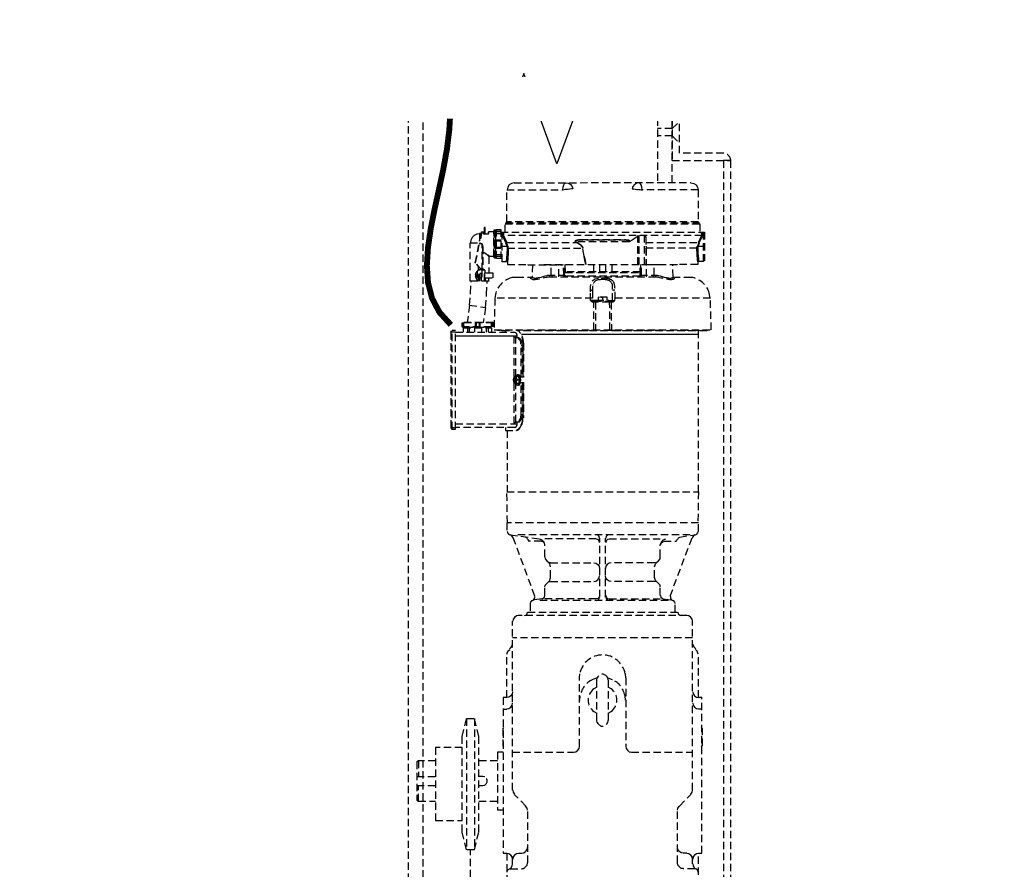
# Model space of a CAD drawing. Header units: inches. Extents: x 0 to 836, y -140 to 53.
# Tile 5 of 10: x 545 to 579, y -101 to -72. Entities that reach past the tile are written whole.
import ezdxf
from ezdxf import colors
from ezdxf.entities.mleader import LeaderData, LeaderLine
from ezdxf.math import Vec2, Vec3

# ---------------------------------------------------------------- set-up
doc = ezdxf.new("R2010")
doc.units = ezdxf.units.IN
doc.header["$MEASUREMENT"] = 0
doc.linetypes.add('HIDDEN', pattern=[0.375, 0.25, -0.125])
for name, color, linetype in [('E-ANNO-TEXT', 2, 'Continuous'), ('G-Anno-Std-Scrn', 250, 'Continuous'), ('G-ANNO-STD-SCRN-HIDD', 250, 'HIDDEN')]:
    doc.layers.add(name, color=color, linetype=linetype)
doc.styles.add('Annotative', font='romans.shx', dxfattribs={"width": 0.8, "height": 0.125})

msp = doc.modelspace()

# ---------------------------------------------------------------- linework, layer by layer
at = {"layer": 'G-Anno-Std-Scrn', "lineweight": -3}
for points in [[(568.862, -74.981), (563.989, -74.981), (563.426, -76.527), (562.301, -73.436), (561.739, -74.981), (556.865, -74.981)], [(562.053, -82.402), (559.968, -82.402)], [(561.972, -82.402), (561.982, -82.412), (561.992, -82.422), (562.002, -82.432), (562.012, -82.443), (562.023, -82.453)], [(562.165, -82.544), (562.155, -82.524), (562.155, -82.514), (562.104, -82.463), (562.094, -82.463), (562.073, -82.453)], [(562.216, -82.331), (568.246, -82.331)]]:
    msp.add_lwpolyline(points, dxfattribs=at)
at = {"layer": 'G-ANNO-STD-SCRN-HIDD', "lineweight": -3}
for p, q in [((567.362, -74.981), (567.362, -76.409)), ((567.362, -75.32), (567.612, -75.07)), ((567.612, -76.159), (567.612, -74.981)), ((567.362, -75.32), (566.863, -75.32)), ((567.363, -75.568), (566.863, -75.568)), ((567.363, -75.568), (567.615, -75.82)), ((569.115, -76.156), (567.612, -76.159)), ((567.362, -76.409), (569.362, -76.409)), ((561.077, -78.85), (561.077, -78.921)), ((560.873, -79.257), (560.772, -79.257)), ((560.894, -79.349), (560.894, -80.142)), ((561.514, -79.328), (561.758, -79.328)), ((568.206, -79.501), (568.206, -79.359)), ((560.975, -80.162), (560.955, -80.162)), ((560.955, -80.518), (561.118, -80.518)), ((562.562, -80.396), (562.592, -80.396)), ((564.779, -81.189), (564.575, -81.189)), ((565.196, -81.189), (565.389, -81.189)), ((565.338, -81.24), (565.236, -81.24)), ((568.663, -81.108), (565.338, -81.108)), ((562.429, -82.209), (562.338, -82.209)), ((562.409, -82.188), (562.409, -82.219)), ((563.548, -82.188), (563.548, -82.219)), ((565.358, -82.188), (565.358, -82.219)), ((568.246, -82.219), (568.246, -87.714)), ((562.206, -83.805), (562.206, -82.687)), ((562.246, -82.687), (562.246, -83.805)), ((562.114, -84.019), (562.033, -84.019))]:
    msp.add_line(p, q, dxfattribs=at)
for points in [[(559.358, -122.74), (558.362, -122.74), (558.362, -74.981)], [(558.86, -107.242), (558.86, -74.981)], [(566.863, -74.981), (566.863, -77.159)], [(567.362, -77.159), (567.362, -74.981)], [(569.362, -102.529), (569.362, -76.409), (569.112, -76.409), (569.112, -102.529)], [(568.246, -77.413), (568.246, -78.504), (561.718, -78.504), (561.718, -77.413), (563.629, -77.413), (563.64, -77.322), (563.66, -77.24), (563.69, -77.189), (563.731, -77.169), (563.812, -77.179), (563.894, -77.23), (563.945, -77.291), (563.975, -77.372), (563.924, -77.372), (563.863, -77.383), (563.792, -77.393), (563.711, -77.403), (563.629, -77.423)], [(561.972, -77.169), (561.88, -77.189), (561.799, -77.24), (561.748, -77.322), (561.728, -77.413)], [(561.972, -77.169), (568.002, -77.159)], [(568.002, -77.169), (568.094, -77.189), (568.175, -77.24), (568.226, -77.322), (568.246, -77.413), (566.335, -77.413), (566.324, -77.322), (566.304, -77.24), (566.273, -77.189), (566.233, -77.169), (566.151, -77.179), (566.07, -77.23), (566.019, -77.291), (565.989, -77.372), (566.04, -77.372), (566.101, -77.383), (566.172, -77.393), (566.253, -77.403), (566.335, -77.423)], [(561.657, -78.85), (561.657, -78.566), (568.307, -78.566), (568.307, -78.85)], [(561.687, -78.545), (561.667, -78.566)], [(561.687, -78.525), (561.707, -78.504)], [(561.687, -78.535), (568.277, -78.535)], [(568.257, -78.504), (568.277, -78.525)], [(568.297, -78.566), (568.277, -78.545)], [(560.782, -78.911), (560.69, -78.921), (560.599, -78.972), (560.538, -79.033), (560.487, -79.125), (560.477, -79.216)], [(560.66, -79.898), (560.64, -79.898), (560.853, -78.85), (560.853, -78.84), (560.924, -78.84)], [(560.863, -78.84), (560.782, -79.257)], [(560.843, -78.901), (560.782, -78.901), (560.782, -79.206)], [(560.894, -79.532), (560.914, -79.542), (560.945, -79.552), (561.006, -79.582), (561.016, -79.593), (561.036, -79.613), (561.057, -79.623), (561.067, -79.633), (561.087, -79.643), (561.097, -79.654), (561.107, -79.654), (561.107, -79.664), (561.118, -79.664), (561.118, -79.674), (561.27, -79.674), (561.27, -78.84), (561.087, -78.84), (561.087, -78.901), (561.077, -78.911)], [(560.924, -78.911), (560.924, -78.84)], [(560.935, -78.85), (560.924, -78.85)], [(560.924, -78.911), (560.935, -78.911)], [(561.087, -78.921), (560.935, -78.921), (560.935, -78.85)], [(560.935, -78.901), (560.945, -78.901)], [(560.945, -78.921), (560.935, -78.911)], [(560.975, -78.921), (560.975, -78.698), (560.945, -78.698), (560.945, -78.921)], [(560.945, -78.728), (560.975, -78.728)], [(561.077, -78.911), (561.067, -78.911), (561.067, -78.921)], [(561.087, -78.85), (561.097, -78.85)], [(561.087, -78.911), (561.097, -78.911)], [(561.27, -78.83), (561.28, -78.83)], [(561.28, -78.789), (561.28, -79.725)], [(561.29, -78.789), (561.301, -78.789)], [(561.321, -79.725), (561.331, -79.725), (561.331, -78.789), (561.321, -78.789)], [(561.351, -78.891), (561.341, -78.891)], [(561.341, -78.901), (561.514, -78.901)], [(561.341, -79.613), (561.341, -78.901)], [(561.514, -79.755), (561.362, -79.755), (561.362, -78.759), (561.514, -78.759), (561.514, -79.827)], [(561.362, -78.769), (561.514, -78.769)], [(561.362, -78.83), (561.514, -78.83)], [(561.514, -78.85), (568.46, -78.85), (568.46, -79.827)], [(561.545, -78.85), (561.545, -79.857), (561.718, -79.857)], [(561.718, -79.206), (561.687, -79.216), (561.575, -78.982), (561.585, -78.85)], [(561.606, -78.85), (561.606, -78.972)], [(568.368, -78.972), (568.358, -78.85)], [(568.389, -78.85), (568.399, -78.982)], [(568.429, -79.857), (568.429, -78.85)], [(561.107, -80.528), (560.467, -80.528), (560.467, -79.216), (560.782, -79.216)], [(560.975, -80.254), (560.975, -80.162), (560.965, -80.152), (560.965, -80.142), (560.853, -80.142), (560.65, -79.898), (560.782, -79.257)], [(560.873, -80.152), (560.873, -79.257), (560.884, -79.318), (560.884, -80.142)], [(561.362, -79.115), (561.514, -79.115)], [(561.362, -79.145), (561.514, -79.145)], [(568.379, -78.972), (561.596, -78.972), (561.585, -78.982), (561.575, -78.982)], [(561.606, -78.972), (561.718, -79.206), (564.097, -79.206), (564.077, -79.196), (564.057, -79.176), (564.046, -79.176), (564.046, -79.145), (564.057, -79.145), (564.067, -79.135)], [(561.606, -78.982), (561.616, -78.982)], [(561.728, -79.328), (561.687, -79.227)], [(561.748, -79.328), (561.707, -79.206)], [(565.806, -79.125), (564.168, -79.125), (564.138, -79.135), (564.087, -79.135), (564.067, -79.145), (564.057, -79.155), (564.057, -79.166), (564.067, -79.176), (564.077, -79.176), (564.087, -79.186), (564.077, -79.196)], [(565.907, -79.176), (565.887, -79.186), (564.087, -79.186), (564.107, -79.196), (564.229, -79.277), (564.26, -79.308), (564.27, -79.318), (564.28, -79.328), (564.301, -79.369), (564.311, -79.379), (564.311, -79.399)], [(564.29, -79.349), (564.28, -79.338), (564.26, -79.328), (564.25, -79.308), (564.097, -79.206), (564.107, -79.196)], [(564.229, -79.104), (565.765, -79.104), (565.796, -79.115), (565.867, -79.115), (565.877, -79.125), (565.897, -79.125), (565.907, -79.135), (565.918, -79.135), (565.918, -79.145), (565.928, -79.145), (565.928, -79.166), (565.918, -79.176)], [(564.27, -79.104), (564.27, -79.115)], [(565.694, -79.115), (565.694, -79.104)], [(565.806, -79.125), (565.836, -79.135), (565.887, -79.135), (565.897, -79.145), (565.907, -79.145), (565.918, -79.155), (565.918, -79.166), (565.907, -79.176)], [(565.918, -79.176), (565.897, -79.176), (565.887, -79.186)], [(566.192, -79.959), (566.192, -78.982), (566.131, -79.033), (566.06, -79.084), (565.989, -79.125), (565.918, -79.176)], [(566.192, -78.982), (566.202, -78.972)], [(566.223, -78.972), (566.223, -79.959)], [(566.416, -79.959), (566.416, -78.972)], [(566.426, -78.972), (566.426, -78.982), (566.436, -78.982), (566.446, -78.993), (566.446, -79.013), (566.457, -79.023), (566.457, -79.959)], [(566.457, -79.206), (568.257, -79.206), (568.368, -78.972)], [(568.267, -79.206), (568.226, -79.328)], [(568.246, -79.328), (568.287, -79.227)], [(568.257, -79.206), (568.277, -79.216), (568.399, -78.982), (568.389, -78.982), (568.379, -78.972)], [(568.368, -78.982), (568.379, -78.982)], [(560.884, -79.318), (560.894, -79.349)], [(560.884, -79.532), (560.904, -79.532)], [(560.894, -79.379), (560.904, -79.379)], [(561.341, -79.613), (561.514, -79.613)], [(561.341, -79.623), (561.351, -79.623)], [(561.362, -79.369), (561.514, -79.369)], [(561.362, -79.399), (561.514, -79.399)], [(561.728, -79.328), (561.728, -79.369), (561.738, -79.399), (564.321, -79.399)], [(561.758, -79.399), (561.758, -79.328)], [(561.758, -79.399), (561.768, -79.45), (561.758, -79.501)], [(564.311, -79.399), (564.301, -79.379), (564.301, -79.369)], [(564.412, -79.959), (564.382, -79.816), (564.362, -79.674), (564.311, -79.399)], [(566.457, -79.318), (566.467, -79.349), (566.477, -79.399)], [(568.206, -79.399), (566.477, -79.399), (566.477, -79.959)], [(568.206, -79.359), (568.216, -79.328), (568.46, -79.328)], [(568.246, -79.328), (568.236, -79.369), (568.236, -79.399), (568.216, -79.399)], [(560.853, -80.518), (560.853, -80.142), (560.65, -79.908), (560.65, -79.898)], [(561.118, -79.674), (561.107, -79.684), (561.107, -80.254)], [(561.27, -79.684), (561.28, -79.684)], [(561.29, -79.725), (561.301, -79.725)], [(561.362, -79.674), (561.514, -79.674)], [(561.362, -79.745), (561.514, -79.745)], [(561.524, -79.827), (561.545, -79.847)], [(561.707, -79.857), (561.707, -79.837)], [(561.718, -79.725), (561.718, -79.694), (561.728, -79.654)], [(561.738, -79.877), (561.728, -79.877), (561.728, -79.867), (561.718, -79.867), (561.718, -79.857)], [(561.748, -79.745), (561.748, -79.806), (561.738, -79.816), (561.738, -79.959), (562.429, -79.959), (562.429, -79.969), (563.64, -79.969), (563.64, -79.959)], [(562.592, -79.969), (562.582, -80.376)], [(562.979, -79.969), (562.979, -79.959), (566.996, -79.959)], [(563.233, -80.325), (563.223, -79.969)], [(563.385, -79.969), (563.385, -79.959)], [(563.497, -80.376), (563.487, -80.366), (563.487, -79.969)], [(563.701, -80.376), (563.67, -80.366), (563.66, -80.325), (563.65, -79.959)], [(563.69, -80.325), (563.68, -79.959)], [(563.701, -79.959), (563.711, -80.325)], [(564.362, -79.674), (564.392, -79.816), (564.412, -79.959)], [(564.677, -79.959), (564.677, -80.203)], [(564.89, -80.203), (564.89, -79.959)], [(565.084, -79.959), (565.084, -80.203)], [(565.297, -79.959), (565.297, -80.203)], [(566.263, -80.325), (566.273, -79.959)], [(566.273, -80.376), (566.304, -80.366), (566.314, -80.325), (566.314, -79.959)], [(566.284, -79.959), (566.284, -80.325)], [(568.236, -79.867), (568.236, -79.959), (567.535, -79.959), (567.535, -79.969), (566.335, -79.969), (566.335, -79.959)], [(566.477, -80.376), (566.487, -80.366), (566.487, -79.969)], [(566.589, -79.969), (566.589, -79.959)], [(566.741, -80.325), (566.751, -79.969)], [(566.996, -79.959), (566.996, -79.969)], [(567.392, -80.376), (567.382, -79.969)], [(568.226, -79.796), (568.226, -79.745)], [(568.429, -79.857), (568.257, -79.857), (568.236, -79.877)], [(568.246, -79.664), (568.246, -79.694), (568.257, -79.725), (568.257, -79.816), (568.267, -79.827), (568.267, -79.857)], [(568.429, -79.847), (568.45, -79.827)], [(560.701, -80.182), (560.66, -80.243), (560.64, -80.315), (560.69, -80.315), (560.69, -80.366), (560.64, -80.366), (560.701, -80.488)], [(560.751, -80.172), (560.701, -80.172), (560.701, -80.498), (560.751, -80.498)], [(560.751, -80.528), (560.751, -80.03)], [(560.751, -80.132), (560.843, -80.132)], [(560.792, -80.528), (560.792, -80.152), (560.751, -80.152)], [(560.792, -80.254), (560.853, -80.254)], [(560.863, -80.142), (560.863, -80.528)], [(560.955, -80.528), (560.955, -80.152), (560.863, -80.152)], [(560.863, -80.162), (560.873, -80.162)], [(560.965, -80.518), (560.965, -80.162)], [(560.965, -80.416), (561.25, -80.416), (561.25, -80.254), (560.965, -80.254)], [(566.263, -80.203), (563.711, -80.203)], [(563.711, -80.233), (566.263, -80.233)], [(560.447, -81.344), (560.477, -80.935), (560.497, -80.528)], [(560.792, -80.416), (560.853, -80.416)], [(560.863, -80.518), (560.873, -80.518)], [(560.975, -80.416), (560.975, -80.518)], [(560.985, -81.423), (561.026, -80.976), (561.046, -80.528)], [(561.107, -80.518), (561.107, -80.416)], [(562.043, -80.396), (561.901, -80.406)], [(562.043, -80.386), (562.582, -80.386)], [(562.562, -80.457), (562.551, -80.447), (562.541, -80.447), (562.541, -80.416), (562.562, -80.396)], [(562.582, -80.376), (562.592, -80.376)], [(562.582, -80.396), (562.582, -80.376)], [(562.582, -80.386), (562.592, -80.396), (562.592, -80.406), (562.602, -80.406), (562.612, -80.416), (562.633, -80.416), (562.653, -80.427), (562.714, -80.427)], [(562.704, -80.427), (562.724, -80.416), (562.775, -80.416), (562.796, -80.406), (562.836, -80.396), (562.887, -80.386), (562.989, -80.355), (563.029, -80.345), (563.08, -80.335), (563.101, -80.335), (563.121, -80.325), (563.711, -80.325)], [(563.162, -80.325), (563.172, -80.366), (563.202, -80.376)], [(566.802, -80.386), (563.202, -80.386)], [(563.243, -80.325), (563.253, -80.366), (563.294, -80.376)], [(563.731, -80.376), (563.701, -80.366), (563.69, -80.325)], [(563.711, -80.325), (563.711, -80.345), (563.721, -80.355), (563.731, -80.366), (563.741, -80.376), (563.751, -80.376), (563.762, -80.386)], [(566.253, -80.355), (563.721, -80.355)], [(564.677, -80.599), (564.687, -80.599)], [(565.033, -80.467), (564.941, -80.467), (564.901, -80.477)], [(564.931, -80.416), (565.094, -80.416)], [(565.206, -80.437), (565.216, -80.437)], [(565.328, -81.189), (565.328, -80.691), (565.318, -80.65), (565.318, -80.64), (565.307, -80.62), (565.297, -80.61), (565.297, -80.589), (565.287, -80.579), (565.277, -80.559), (565.267, -80.549), (565.257, -80.538), (565.236, -80.528)], [(565.297, -80.599), (565.307, -80.599)], [(565.318, -80.498), (565.328, -80.508), (565.338, -80.528)], [(566.212, -80.386), (566.223, -80.376), (566.233, -80.376), (566.253, -80.355), (566.253, -80.345), (566.263, -80.335), (566.263, -80.325), (566.853, -80.325)], [(566.233, -80.376), (566.263, -80.366), (566.273, -80.325)], [(566.68, -80.376), (566.721, -80.366), (566.731, -80.325)], [(566.772, -80.376), (566.802, -80.366), (566.812, -80.325)], [(566.853, -80.325), (566.873, -80.335), (566.894, -80.335), (566.945, -80.345), (566.985, -80.355), (567.087, -80.386), (567.128, -80.396), (567.179, -80.406), (567.199, -80.416), (567.24, -80.416), (567.26, -80.427), (567.321, -80.427), (567.331, -80.416), (567.372, -80.416)], [(567.362, -80.416), (567.382, -80.396), (567.382, -80.386), (567.921, -80.386)], [(567.392, -80.376), (567.392, -80.396)], [(567.392, -80.396), (567.412, -80.396), (567.423, -80.406), (567.423, -80.416), (567.433, -80.416), (567.433, -80.447), (567.423, -80.447), (567.412, -80.457)], [(568.063, -80.406), (567.921, -80.396)], [(561.331, -80.976), (561.311, -81.118)], [(564.626, -80.854), (564.606, -80.833), (564.565, -80.833)], [(564.687, -82.188), (564.687, -81.24), (564.636, -81.24), (564.626, -81.23), (564.616, -81.23), (564.575, -81.189), (564.575, -80.894)], [(564.585, -80.65), (564.596, -80.65)], [(564.636, -80.803), (564.636, -80.854), (564.646, -81.189)], [(564.657, -80.65), (564.667, -80.65)], [(565.318, -80.65), (565.328, -80.65)], [(565.399, -80.833), (565.358, -80.833), (565.338, -80.854)], [(565.389, -80.65), (565.399, -80.65)], [(565.399, -80.894), (565.399, -81.108)], [(568.653, -81.118), (568.633, -80.976)], [(564.636, -81.108), (561.311, -81.108), (561.28, -82.188), (568.694, -82.188), (568.663, -81.108)], [(564.606, -81.189), (564.646, -81.21), (564.697, -81.21)], [(564.657, -81.179), (564.677, -81.199)], [(564.667, -81.22), (564.667, -81.24)], [(565.226, -81.24), (564.697, -81.24), (564.697, -81.22)], [(564.738, -81.24), (564.738, -82.188)], [(564.758, -81.22), (564.748, -81.24)], [(564.779, -81.21), (564.779, -81.179), (565.196, -81.179), (565.196, -81.21)], [(565.145, -81.179), (565.145, -81.067), (564.829, -81.067), (564.829, -81.179)], [(564.829, -81.088), (564.84, -81.077), (564.85, -81.077), (564.87, -81.067)], [(564.941, -81.067), (564.962, -81.077), (564.972, -81.077), (564.982, -81.088)], [(565.023, -81.067), (565.002, -81.077), (564.992, -81.077), (564.982, -81.088), (564.982, -81.179)], [(565.145, -81.088), (565.135, -81.077), (565.124, -81.077), (565.104, -81.067)], [(565.226, -81.24), (565.216, -81.22)], [(565.236, -82.188), (565.226, -81.24)], [(565.277, -81.21), (565.328, -81.21), (565.368, -81.189)], [(565.277, -81.22), (565.277, -81.24)], [(565.277, -81.24), (565.287, -82.188)], [(565.297, -81.199), (565.318, -81.179)], [(565.307, -81.24), (565.307, -81.22)], [(565.399, -81.108), (565.389, -81.189), (565.379, -81.21), (565.358, -81.23), (565.348, -81.23), (565.338, -81.24)], [(560.447, -81.344), (560.385, -81.799), (560.365, -81.924)], [(560.447, -81.344), (560.985, -81.423)], [(560.985, -81.423), (560.913, -81.934)], [(561.26, -81.944), (560.182, -81.944), (560.182, -82.077), (561.26, -82.077), (561.26, -81.944)], [(560.192, -82.087), (561.25, -82.087), (561.25, -81.934), (560.192, -81.934)], [(560.192, -81.944), (560.192, -82.077)], [(560.202, -81.934), (560.202, -82.087)], [(560.233, -81.934), (560.233, -82.087)], [(560.243, -81.944), (560.243, -82.077)], [(560.65, -82.077), (560.65, -81.944)], [(560.66, -81.944), (560.66, -82.077)], [(560.67, -81.944), (560.67, -82.077)], [(560.782, -82.077), (560.782, -81.944)], [(560.792, -81.944), (560.792, -82.077)], [(560.924, -81.924), (560.935, -81.924)], [(561.199, -82.077), (561.199, -81.944)], [(561.209, -82.087), (561.209, -81.934)], [(559.806, -85.524), (559.816, -85.565), (559.857, -85.575), (559.968, -85.575), (559.968, -82.209), (559.857, -82.209)], [(559.867, -82.27), (559.806, -82.27), (559.816, -82.229), (559.857, -82.219)], [(559.806, -82.27), (559.806, -85.524), (559.867, -85.524)], [(559.857, -85.575), (559.857, -82.209)], [(559.857, -82.26), (559.968, -82.26)], [(559.968, -82.27), (562.002, -82.27), (562.002, -82.28), (562.023, -82.28), (562.023, -82.29), (562.033, -82.3), (562.033, -82.31), (562.043, -82.31), (562.043, -82.341), (562.053, -82.351), (562.053, -82.412), (562.063, -82.422), (562.063, -82.443), (562.073, -82.443), (562.084, -82.453)], [(560.243, -82.27), (560.243, -82.117), (561.199, -82.117), (561.199, -82.27)], [(560.304, -82.097), (561.138, -82.097), (561.138, -82.117)], [(560.314, -82.117), (560.314, -82.097)], [(560.375, -82.117), (560.375, -82.27)], [(560.426, -82.117), (560.426, -82.27)], [(560.609, -82.117), (560.609, -82.27)], [(560.853, -82.117), (560.853, -82.27)], [(561.016, -82.117), (561.016, -82.27)], [(561.077, -82.117), (561.077, -82.27)], [(561.148, -82.097), (561.158, -82.097)], [(561.799, -82.219), (561.423, -82.219), (561.423, -82.188)], [(561.453, -82.188), (561.453, -82.219)], [(561.524, -82.188), (561.524, -82.219)], [(561.535, -82.219), (561.535, -82.188)], [(561.575, -82.188), (561.575, -82.219)], [(561.667, -82.27), (561.667, -82.219)], [(561.789, -82.219), (561.789, -82.188)], [(561.799, -82.209), (561.809, -82.209)], [(568.541, -82.188), (568.541, -82.219), (562.073, -82.219), (562.073, -82.188)], [(562.124, -82.229), (562.104, -82.219), (562.104, -82.188)], [(562.145, -82.188), (562.145, -82.219)], [(562.196, -82.3), (562.185, -82.29)], [(562.328, -82.219), (562.328, -82.188)], [(562.44, -82.188), (562.429, -82.209)], [(562.429, -82.188), (562.429, -82.209)], [(563.273, -82.209), (562.958, -82.209), (562.948, -82.188)], [(562.958, -82.209), (562.958, -82.188)], [(563.273, -82.219), (563.273, -82.188)], [(563.284, -82.188), (563.284, -82.219)], [(563.324, -82.219), (563.324, -82.188)], [(563.365, -82.188), (563.365, -82.219)], [(563.477, -82.219), (563.477, -82.188)], [(563.487, -82.209), (564.616, -82.209)], [(564.616, -82.219), (564.616, -82.188)], [(564.616, -82.199), (564.779, -82.199)], [(564.789, -82.219), (564.789, -82.188)], [(565.185, -82.219), (565.185, -82.188)], [(565.196, -82.199), (565.358, -82.199)], [(565.358, -82.209), (566.416, -82.209)], [(566.416, -82.219), (566.416, -82.188)], [(566.426, -82.209), (566.487, -82.209)], [(566.497, -82.188), (566.497, -82.219)], [(566.599, -82.219), (566.599, -82.188)], [(566.64, -82.188), (566.64, -82.219)], [(566.69, -82.219), (566.68, -82.188)], [(567.026, -82.188), (567.026, -82.199), (567.016, -82.209), (566.701, -82.209)], [(566.701, -82.188), (566.701, -82.219)], [(567.016, -82.209), (567.016, -82.188)], [(567.555, -82.209), (567.535, -82.209), (567.535, -82.188)], [(567.545, -82.209), (567.535, -82.199)], [(567.555, -82.219), (567.555, -82.188)], [(567.565, -82.209), (567.636, -82.209)], [(567.636, -82.188), (567.646, -82.199), (567.646, -82.219)], [(567.819, -82.219), (567.819, -82.188)], [(567.87, -82.188), (567.87, -82.219)], [(567.89, -82.219), (567.89, -82.188)], [(567.901, -82.188), (567.901, -82.219)], [(567.901, -82.209), (568.104, -82.209)], [(568.104, -82.219), (568.104, -82.188)], [(568.114, -82.209), (568.175, -82.209)], [(568.175, -82.188), (568.175, -82.199), (568.185, -82.199), (568.185, -82.219)], [(568.399, -82.219), (568.399, -82.188)], [(568.429, -82.188), (568.44, -82.219)], [(568.45, -82.219), (568.45, -82.188)], [(568.521, -82.219), (568.521, -82.188)], [(561.962, -83.775), (561.962, -82.402)], [(562.165, -85.3), (562.155, -85.321), (562.145, -85.321), (562.135, -85.331), (562.033, -85.331), (562.023, -85.341), (562.023, -84.019), (562.053, -84.06), (562.084, -84.07), (562.114, -84.06), (562.145, -84.019), (562.165, -83.897), (562.145, -83.775), (562.114, -83.734), (562.084, -83.724), (562.053, -83.734), (562.023, -83.775), (562.023, -82.453), (562.114, -82.453)], [(562.287, -82.636), (562.287, -83.805), (562.185, -83.805)], [(562.206, -82.687), (562.196, -82.656)], [(562.206, -82.707), (562.246, -82.707)], [(562.277, -83.805), (562.277, -82.677), (562.287, -82.677)], [(562.043, -83.775), (562.043, -83.785), (562.033, -83.805), (562.043, -83.816), (562.043, -83.846), (562.053, -83.866), (562.063, -83.877), (562.073, -83.897), (562.155, -83.897), (562.114, -83.775), (561.972, -83.775), (561.951, -83.795)], [(562.012, -83.805), (561.992, -83.795), (561.972, -83.816), (561.951, -83.866), (561.951, -83.927), (561.972, -83.978), (561.992, -83.999), (562.012, -83.978)], [(561.951, -83.877), (562.043, -83.877)], [(561.992, -83.917), (562.043, -83.907), (561.951, -83.917)], [(562.002, -83.999), (561.992, -83.999), (561.992, -83.917), (561.951, -83.917)], [(561.972, -84.019), (561.962, -84.009), (561.951, -83.999)], [(561.992, -83.877), (561.992, -83.795), (562.002, -83.795)], [(562.012, -83.795), (562.012, -83.877)], [(562.043, -83.917), (562.012, -83.917), (562.012, -83.999)], [(562.043, -84.019), (562.043, -83.999), (562.033, -83.988), (562.043, -83.968), (562.043, -83.948), (562.053, -83.927), (562.063, -83.917), (562.073, -83.897)], [(562.033, -85.616), (562.043, -85.605), (562.053, -85.605), (562.063, -85.595), (562.084, -85.595), (562.175, -85.504), (562.185, -85.483), (562.196, -85.473), (562.206, -85.453), (562.206, -85.432), (562.246, -85.351), (562.257, -85.31), (562.267, -85.26), (562.267, -85.209), (562.277, -85.168), (562.277, -83.988)], [(562.084, -84.07), (562.114, -84.07), (562.145, -84.06), (562.175, -84.019), (562.185, -83.968), (562.196, -83.897), (562.185, -83.826), (562.175, -83.775), (562.145, -83.734), (562.114, -83.724), (562.084, -83.724)], [(562.155, -83.897), (562.114, -84.019)], [(562.185, -83.988), (562.287, -83.988), (562.287, -85.188)], [(562.246, -83.988), (562.246, -85.087), (562.206, -85.087), (562.206, -83.988)], [(561.962, -85.392), (561.962, -84.019)], [(562.084, -85.331), (562.084, -85.341), (562.073, -85.341), (562.063, -85.351), (562.063, -85.371), (562.053, -85.382), (562.053, -85.443), (562.043, -85.453), (562.043, -85.473), (562.033, -85.483), (562.033, -85.494), (562.012, -85.514), (562.002, -85.514), (561.992, -85.524), (559.968, -85.524)], [(562.023, -85.341), (562.012, -85.351), (562.002, -85.351), (561.992, -85.371), (561.982, -85.382), (561.972, -85.382), (561.972, -85.392)], [(562.094, -85.331), (562.104, -85.321), (562.114, -85.321), (562.124, -85.3), (562.135, -85.29), (562.155, -85.28), (562.155, -85.26)], [(562.287, -85.117), (562.277, -85.117)], [(559.968, -85.534), (559.857, -85.534)], [(559.968, -85.392), (562.053, -85.392)], [(561.667, -85.524), (561.667, -85.616), (562.063, -85.616), (562.073, -85.605), (562.094, -85.605), (562.114, -85.585), (562.124, -85.585), (562.155, -85.555), (562.175, -85.514)], [(561.728, -85.616), (561.728, -87.714)], [(561.738, -88.769), (561.718, -87.714), (568.257, -87.714), (568.236, -88.769)], [(568.257, -89.064), (568.257, -88.769), (561.718, -88.769), (561.718, -89.064)], [(561.728, -89.064), (561.738, -89.115), (561.779, -89.156), (561.819, -89.176), (561.829, -89.176), (562.846, -89.319)], [(561.931, -89.278), (561.89, -89.217), (561.84, -89.186)], [(562.673, -91.274), (561.931, -89.268)], [(567.972, -89.176), (562.002, -89.176)], [(562.419, -89.329), (562.399, -89.278), (562.358, -89.258)], [(562.429, -89.339), (562.429, -89.329)], [(562.44, -89.339), (562.45, -89.38), (562.49, -89.39)], [(563.009, -89.522), (562.989, -89.43), (562.928, -89.359), (562.846, -89.329)], [(564.768, -89.319), (563.009, -89.319)], [(564.88, -89.298), (564.87, -89.237), (564.829, -89.197), (564.768, -89.186)], [(564.88, -89.441), (564.87, -89.38), (564.829, -89.339), (564.768, -89.329)], [(564.89, -91.304), (564.89, -89.298)], [(565.084, -91.304), (565.084, -89.298)], [(565.206, -89.186), (565.155, -89.197), (565.104, -89.237), (565.094, -89.298)], [(565.206, -89.329), (565.155, -89.339), (565.104, -89.38), (565.094, -89.441)], [(565.206, -89.319), (566.955, -89.319)], [(567.128, -89.329), (567.046, -89.359), (566.985, -89.43), (566.965, -89.522), (566.975, -89.461), (567.026, -89.42), (567.077, -89.41)], [(567.29, -91.274), (568.043, -89.268)], [(567.484, -89.39), (567.524, -89.38), (567.535, -89.339)], [(567.545, -89.339), (567.545, -89.329)], [(567.555, -89.329), (567.575, -89.278), (567.616, -89.258), (568.135, -89.176), (568.155, -89.176), (568.196, -89.156), (568.236, -89.115), (568.246, -89.064)], [(568.135, -89.186), (568.084, -89.217), (568.043, -89.278)], [(562.897, -89.4), (562.49, -89.4)], [(563.009, -89.93), (563.009, -89.522), (562.999, -89.461), (562.958, -89.42), (562.897, -89.41)], [(566.762, -90.123), (566.833, -90.113), (566.894, -90.062), (566.945, -90.001), (566.955, -89.93), (566.955, -89.522)], [(567.077, -89.4), (567.484, -89.4)], [(563.019, -89.93), (563.029, -90.001), (563.08, -90.062), (563.141, -90.113), (563.212, -90.123)], [(563.111, -90.806), (563.182, -90.735), (563.212, -90.633), (563.212, -90.276), (563.182, -90.174), (563.111, -90.103)], [(563.212, -90.133), (564.687, -90.133), (564.758, -90.144), (564.819, -90.194), (564.87, -90.255), (564.88, -90.327)], [(566.762, -90.133), (565.277, -90.133), (565.206, -90.144), (565.145, -90.194), (565.094, -90.255), (565.084, -90.327)], [(566.863, -90.806), (566.792, -90.735), (566.762, -90.633), (566.762, -90.276), (566.792, -90.174), (566.863, -90.103)], [(563.019, -90.969), (563.029, -90.898), (563.08, -90.837), (563.141, -90.786), (563.212, -90.775), (564.687, -90.775), (564.758, -90.765), (564.819, -90.714), (564.87, -90.653), (564.88, -90.582)], [(566.955, -91.253), (566.955, -90.969), (566.945, -90.898), (566.894, -90.837), (566.833, -90.786), (566.762, -90.775), (565.277, -90.775), (565.206, -90.765), (565.145, -90.714), (565.094, -90.653), (565.084, -90.582)], [(562.918, -91.365), (562.958, -91.345), (562.999, -91.304), (563.009, -91.253), (563.009, -90.969)], [(562.592, -91.416), (562.643, -91.386), (562.673, -91.335), (562.673, -91.284)], [(562.907, -91.365), (562.612, -91.406)], [(564.88, -91.253), (564.87, -91.304), (564.829, -91.355), (564.768, -91.365), (563.009, -91.365)], [(564.768, -91.416), (564.829, -91.406), (564.87, -91.355), (564.88, -91.304)], [(565.094, -91.253), (565.104, -91.304), (565.155, -91.355), (565.206, -91.365), (566.955, -91.365)], [(565.094, -91.304), (565.104, -91.355), (565.155, -91.406), (565.206, -91.416)], [(566.965, -91.253), (566.975, -91.304), (567.016, -91.345), (567.057, -91.365), (567.362, -91.406)], [(567.301, -91.284), (567.301, -91.335), (567.331, -91.386), (567.382, -91.416)], [(562.602, -91.416), (562.562, -91.437), (562.521, -91.477), (562.511, -91.528), (562.511, -91.823)], [(567.219, -91.416), (562.755, -91.416)], [(567.463, -91.823), (567.463, -91.528), (567.453, -91.477), (567.412, -91.437), (567.372, -91.416)], [(567.992, -98.026), (568.043, -97.965), (568.053, -97.894), (568.053, -92.128), (568.043, -92.057), (567.992, -91.996), (567.931, -91.945), (567.86, -91.935), (562.114, -91.935), (562.043, -91.945), (561.982, -91.996), (561.931, -92.057), (561.921, -92.128)], [(562.307, -91.935), (562.368, -91.925), (562.409, -91.874), (562.419, -91.823)], [(562.429, -91.823), (567.545, -91.823)], [(567.555, -91.823), (567.565, -91.874), (567.616, -91.925), (567.667, -91.935)], [(561.911, -97.894), (561.911, -92.128)], [(568.053, -92.695), (561.911, -92.695)], [(561.819, -93.074), (561.88, -93.003), (561.911, -92.911)], [(568.063, -92.911), (568.094, -93.003), (568.165, -93.074)], [(561.911, -94.538), (561.901, -94.609), (561.85, -94.67), (561.789, -94.721), (561.718, -94.731), (561.718, -93.257), (561.748, -93.155), (561.819, -93.094)], [(568.063, -94.538), (568.073, -94.609), (568.124, -94.67), (568.185, -94.721), (568.257, -94.731), (568.257, -93.257)], [(568.246, -93.257), (568.216, -93.155), (568.155, -93.094)], [(564.799, -95.586), (564.789, -95.514), (564.789, -94.131), (564.799, -94.06), (564.657, -94.111)], [(565.175, -94.131), (565.165, -94.06), (565.307, -94.111)], [(565.775, -94.06), (565.775, -96.399), (565.785, -96.47), (565.836, -96.531), (565.897, -96.582), (565.968, -96.592), (568.053, -96.592)], [(564.789, -94.375), (564.687, -94.436)], [(565.277, -94.436), (565.175, -94.375)], [(565.185, -95.514), (565.185, -94.131)], [(561.718, -94.731), (561.596, -94.731), (561.596, -100.04), (561.718, -100.04), (561.718, -101.525), (568.257, -101.525), (568.257, -100.04), (568.368, -100.04), (568.368, -94.731), (568.257, -94.731)], [(564.209, -94.67), (564.199, -94.823)], [(565.765, -94.823), (565.755, -94.67)], [(561.718, -95.118), (561.789, -95.108), (561.85, -95.057), (561.901, -94.996), (561.911, -94.925)], [(568.063, -94.925), (568.073, -94.996), (568.124, -95.057), (568.185, -95.108), (568.257, -95.118)], [(561.596, -95.128), (561.718, -95.128)], [(564.687, -95.209), (564.789, -95.27)], [(565.175, -95.27), (565.277, -95.209)], [(568.368, -95.128), (568.257, -95.128)], [(560.609, -99.928), (560.345, -99.928), (560.192, -99.308), (560.192, -96.064), (560.345, -95.443), (560.609, -95.443), (560.609, -99.928), (560.762, -99.308), (560.762, -96.064), (560.609, -95.443)], [(560.345, -95.443), (560.345, -99.928)], [(561.606, -95.759), (561.575, -95.789), (561.575, -96.379), (561.606, -96.409)], [(565.165, -95.586), (565.175, -95.514)], [(568.389, -95.789), (568.358, -95.759)], [(568.399, -96.379), (568.399, -95.789)], [(560.192, -96.44), (559.287, -96.44), (559.287, -98.931), (560.192, -98.931)], [(568.358, -96.409), (568.389, -96.379)], [(561.596, -96.592), (561.402, -96.592), (561.402, -98.565), (561.596, -98.565)], [(559.287, -96.887), (558.707, -96.887), (558.646, -96.928), (558.646, -98.23), (558.707, -98.27), (559.287, -98.27)], [(558.707, -96.887), (558.707, -97.426)], [(561.402, -96.887), (560.762, -96.887)], [(558.646, -97.426), (559.287, -97.426)], [(560.965, -97.437), (560.894, -97.426), (560.762, -97.426)], [(558.646, -97.731), (559.287, -97.731)], [(558.707, -98.27), (558.707, -97.731)], [(560.762, -97.731), (560.894, -97.731), (560.965, -97.721)], [(561.921, -97.894), (561.931, -97.965), (561.982, -98.026)], [(562.368, -98.433), (561.972, -98.037)], [(567.606, -98.433), (568.002, -98.037)], [(560.762, -98.27), (561.402, -98.27)], [(562.419, -98.575), (562.409, -98.504), (562.358, -98.443)], [(567.738, -100.569), (567.667, -100.559), (567.606, -100.508), (567.555, -100.447), (567.545, -100.375), (567.545, -98.575), (567.555, -98.504), (567.606, -98.443)], [(562.429, -100.375), (562.429, -98.575)], [(560.487, -104.984), (560.477, -99.928)], [(561.789, -100.589), (561.85, -100.548), (561.901, -100.477), (561.911, -100.406), (561.911, -100.243), (561.901, -100.172), (561.85, -100.111), (561.789, -100.06), (561.718, -100.05)], [(562.114, -100.05), (562.043, -100.06), (561.982, -100.111), (561.931, -100.172), (561.921, -100.243)], [(562.114, -100.04), (562.226, -100.04), (562.297, -100.03), (562.358, -99.979), (562.409, -99.918), (562.419, -99.847)], [(567.86, -100.04), (567.738, -100.04), (567.667, -100.03), (567.606, -99.979), (567.555, -99.918), (567.545, -99.847)], [(568.053, -100.406), (568.053, -100.243), (568.043, -100.172), (567.992, -100.111), (567.931, -100.06), (567.86, -100.05)], [(568.257, -100.05), (568.185, -100.06), (568.124, -100.111), (568.073, -100.172), (568.063, -100.243)], [(562.226, -100.569), (562.297, -100.559), (562.358, -100.508), (562.409, -100.447), (562.419, -100.375)], [(568.063, -100.406), (568.073, -100.477), (568.124, -100.548), (568.185, -100.589)], [(561.728, -100.691), (561.738, -100.63), (561.789, -100.589), (561.84, -100.579), (562.226, -100.579)], [(568.246, -100.691), (568.236, -100.63), (568.196, -100.589), (568.135, -100.579), (567.738, -100.579)]]:
    msp.add_lwpolyline(points, dxfattribs=at)
for points in [[(561.321, -79.735), (561.29, -79.735), (561.29, -78.779), (561.321, -78.779)], [(561.992, -84.019), (562.023, -83.999), (562.043, -83.958), (562.053, -83.897), (562.043, -83.836), (562.023, -83.795), (561.992, -83.775), (561.962, -83.795), (561.941, -83.836), (561.931, -83.897), (561.941, -83.958), (561.962, -83.999)], [(561.992, -83.795), (561.972, -83.805), (561.951, -83.846), (561.941, -83.897), (561.951, -83.948), (561.972, -83.988), (561.992, -83.999), (562.023, -83.988), (562.033, -83.948), (562.043, -83.897), (562.033, -83.846), (562.023, -83.805)]]:
    msp.add_lwpolyline(points, close=True, dxfattribs=at)
msp.add_lwpolyline([(561.911, -96.592), (564.006, -96.592), (564.077, -96.582), (564.138, -96.531), (564.189, -96.47), (564.199, -96.399), (564.199, -94.06), (564.209, -93.918, -0.828289), (565.755, -93.918), (565.765, -94.06)], format="xyb", dxfattribs=at)
for centre, radius, start, end in [((569.079, -76.438), 0.284, 5.7663, 82.7371), ((560.449, -80.381), 0.959, 46.5963, 62.3284)]:
    msp.add_arc(centre, radius, start, end, dxfattribs=at)
for points in [[(564.067, -79.135), (564.117, -79.113), (564.173, -79.109), (564.229, -79.104)], [(561.728, -79.654), (561.72, -79.54), (561.743, -79.502), (561.738, -79.399)], [(561.758, -79.501), (561.759, -79.604), (561.762, -79.643), (561.748, -79.745)], [(568.226, -79.745), (568.207, -79.667), (568.218, -79.581), (568.206, -79.501)], [(568.236, -79.399), (568.235, -79.507), (568.235, -79.558), (568.246, -79.664)], [(561.707, -79.837), (561.704, -79.768), (561.723, -79.831), (561.718, -79.725)], [(568.236, -79.867), (568.239, -79.819), (568.222, -79.857), (568.226, -79.796)], [(561.901, -80.406), (561.631, -80.454), (561.379, -80.706), (561.331, -80.976)], [(563.202, -80.386), (563.052, -80.377), (562.663, -80.532), (562.562, -80.457)], [(564.575, -80.894), (564.558, -80.589), (564.601, -80.425), (564.931, -80.416)], [(564.901, -80.477), (564.683, -80.487), (564.647, -80.603), (564.636, -80.803)], [(565.236, -80.528), (565.195, -80.481), (565.085, -80.482), (565.033, -80.467)], [(565.094, -80.416), (565.181, -80.425), (565.244, -80.448), (565.318, -80.498)], [(565.338, -80.528), (565.4, -80.585), (565.403, -80.818), (565.399, -80.894)], [(567.412, -80.457), (567.313, -80.528), (566.938, -80.389), (566.802, -80.386)], [(568.633, -80.976), (568.585, -80.706), (568.333, -80.454), (568.063, -80.406)], [(564.697, -81.21), (564.89, -81.21), (565.084, -81.21), (565.277, -81.21)], [(562.277, -82.677), (562.28, -82.526), (562.227, -82.338), (562.124, -82.229)], [(562.287, -82.636), (562.279, -82.519), (562.252, -82.405), (562.196, -82.3)], [(562.114, -82.453), (562.209, -82.484), (562.228, -82.602), (562.246, -82.687)], [(562.196, -82.656), (562.197, -82.577), (562.196, -82.615), (562.165, -82.544)], [(562.033, -84.019), (562.012, -84.019), (561.992, -84.019), (561.972, -84.019)], [(562.155, -85.26), (562.201, -85.19), (562.192, -85.166), (562.206, -85.087)], [(562.246, -85.087), (562.237, -85.158), (562.22, -85.25), (562.165, -85.3)], [(562.175, -85.514), (562.251, -85.42), (562.26, -85.301), (562.287, -85.188)], [(565.165, -94.06), (565.059, -93.893), (564.905, -93.893), (564.799, -94.06)], [(564.657, -94.111), (564.381, -94.259), (564.3, -94.38), (564.209, -94.67)], [(565.755, -94.67), (565.664, -94.38), (565.583, -94.259), (565.307, -94.111)], [(564.687, -94.436), (564.429, -94.619), (564.429, -95.027), (564.687, -95.209)], [(565.277, -95.209), (565.535, -95.027), (565.535, -94.619), (565.277, -94.436)], [(564.799, -95.586), (564.905, -95.753), (565.059, -95.753), (565.165, -95.586)], [(560.965, -97.721), (561.078, -97.631), (561.079, -97.527), (560.965, -97.437)]]:
    msp.add_open_spline(points, degree=3, dxfattribs=at)

# ---------------------------------------------------------------- next in the draw order: leaders
at = {"layer": 'E-ANNO-TEXT', "lineweight": -3}
ml = msp.add_multileader_mtext('Standard', dxfattribs=at)
ml.set_content('\\A1;BOND TO REBAR. RE: C1/E-508', color=256, style='Annotative')
ml.set_leader_properties(color=1, linetype='ByLayer', lineweight=-1)
ml.build(insert=Vec2(0, 0))
ml.multileader.update_dxf_attribs({"text_right_attachment_type": 3, "dogleg_length": 0.125, "arrow_head_size": 1.5, "scale": 12})
ctx = ml.context
ctx.base_point, ctx.scale, ctx.char_height, ctx.arrow_head_size, ctx.landing_gap_size, ctx.plane_origin = Vec3(422.724, -74.561), 12, 1.5, 1.5, 1.08, Vec3(-515.037, -995.734)
ctx.right_attachment = 3
notes = []
notes.append((ctx, [(0, (1, 1, 0), (418.928, -74.561), (1, 0), 3.796, [(0, [(413.707, -72.509)], 0, [])])]))
ctx.mtext.insert, ctx.mtext.width, ctx.mtext.defined_height = Vec3(423.804, -73.561), 18.07704, 4.858
ctx.mtext.has_bg_fill, ctx.mtext.bg_color, ctx.mtext.bg_scale_factor, ctx.mtext.bg_transparency, ctx.mtext.use_window_bg_color = 1, -1073741824, 1, 0, 1
ml = msp.add_multileader_mtext('Standard', dxfattribs=at)
ml.set_content('ROUTE CABLE VIA 4 WAY ROLLER BRACKET. REFER TO B1/S-507 FOR ADDITIONAL INFORMATION.', color=256, style='Annotative')
ml.set_leader_properties(color=1, linetype='ByLayer', lineweight=-1)
ml.build(insert=Vec2(0, 0))
ml.multileader.update_dxf_attribs({"text_right_attachment_type": 3, "dogleg_length": 0.125, "arrow_head_size": 1.5, "scale": 12})
ctx = ml.context
ctx.base_point, ctx.scale, ctx.char_height, ctx.arrow_head_size, ctx.landing_gap_size, ctx.plane_origin = Vec3(349.579, -126.826), 12, 1.5, 1.5, 1.08, Vec3(-541.164, -1045.47)
ctx.right_attachment = 3
notes.append((ctx, [(1, (1, 1, 0), (379.296, -134.612), (-1, 0), 1.5, [(0, [(389.358, -95.335)], 0, [])])]))
ctx.mtext.insert, ctx.mtext.width, ctx.mtext.defined_height = Vec3(350.659, -126.076), 26.36218, 10.046
ctx.mtext.has_bg_fill, ctx.mtext.bg_color, ctx.mtext.bg_scale_factor, ctx.mtext.bg_transparency, ctx.mtext.use_window_bg_color = 1, -1073741824, 1, 0, 1
for ctx, leaders in notes:
    for number, flags, end, landing, length, lines in leaders:
        leader = LeaderData()
        leader.index, (leader.has_last_leader_line, leader.has_dogleg_vector, leader.attachment_direction) = number, flags
        leader.last_leader_point, leader.dogleg_vector, leader.dogleg_length = Vec3(end), Vec3(landing), length
        for number, points, colour, breaks in lines:
            line = LeaderLine()
            line.index, line.vertices, line.color, line.breaks = number, Vec3.list(points), colors.encode_raw_color(colour), breaks
            leader.lines.append(line)
        ctx.leaders.append(leader)

# ---------------------------------------------------------------- next in the draw order: linework, layer by layer
at = {"layer": 'G-ANNO-STD-SCRN-HIDD', "lineweight": -3, "ltscale": 1.5, "const_width": 0.2}
msp.add_lwpolyline([(559.776, -74.981), (559.753, -75.368), (559.672, -76.03), (559.549, -76.706), (559.403, -77.387), (559.253, -78.065), (559.121, -78.731), (559.026, -79.377), (558.988, -79.994), (559.028, -80.575), (559.165, -81.11), (559.421, -81.592), (559.807, -82.015)], dxfattribs=at)

# ---------------------------------------------------------------- next in the draw order: leaders
at = {"layer": 'E-ANNO-TEXT', "lineweight": -3}
ml = msp.add_multileader_mtext('Standard', dxfattribs=at)
ml.set_content('GROUNDING REEL AND CABLE ASSEMBLY MUST BE A DELEGATED DESIGN. RE: S-003 FOR ADDITIONAL INFORMATION. ', color=256, style='Annotative')
ml.set_leader_properties(color=1, linetype='ByLayer', lineweight=-1)
ml.build(insert=Vec2(0, 0))
ml.multileader.update_dxf_attribs({"text_right_attachment_type": 3, "dogleg_length": 0.125, "arrow_head_size": 1.5, "scale": 12})
ctx = ml.context
ctx.base_point, ctx.scale, ctx.char_height, ctx.arrow_head_size, ctx.landing_gap_size, ctx.plane_origin = Vec3(338.709, -41.567), 12, 1.5, 1.5, 1.08, Vec3(-585.876, -1007.726)
ctx.right_attachment = 3
notes = []
notes.append((ctx, [(1, (1, 1, 0), (359.1, -56.567), (-1, 0), 0.0596, [(1, [(382.237, -62.266), (390.613, -92.407)], 0, [])])]))
ctx.mtext.insert, ctx.mtext.width, ctx.mtext.defined_height = Vec3(339.789, -40.817), 19.51923, 11.127
ctx.mtext.has_bg_fill, ctx.mtext.bg_color, ctx.mtext.bg_scale_factor, ctx.mtext.bg_transparency, ctx.mtext.use_window_bg_color = 1, -1073741824, 1, 0, 1
for ctx, leaders in notes:
    for number, flags, end, landing, length, lines in leaders:
        leader = LeaderData()
        leader.index, (leader.has_last_leader_line, leader.has_dogleg_vector, leader.attachment_direction) = number, flags
        leader.last_leader_point, leader.dogleg_vector, leader.dogleg_length = Vec3(end), Vec3(landing), length
        for number, points, colour, breaks in lines:
            line = LeaderLine()
            line.index, line.vertices, line.color, line.breaks = number, Vec3.list(points), colors.encode_raw_color(colour), breaks
            leader.lines.append(line)
        ctx.leaders.append(leader)

doc.saveas('drawing.dxf')
